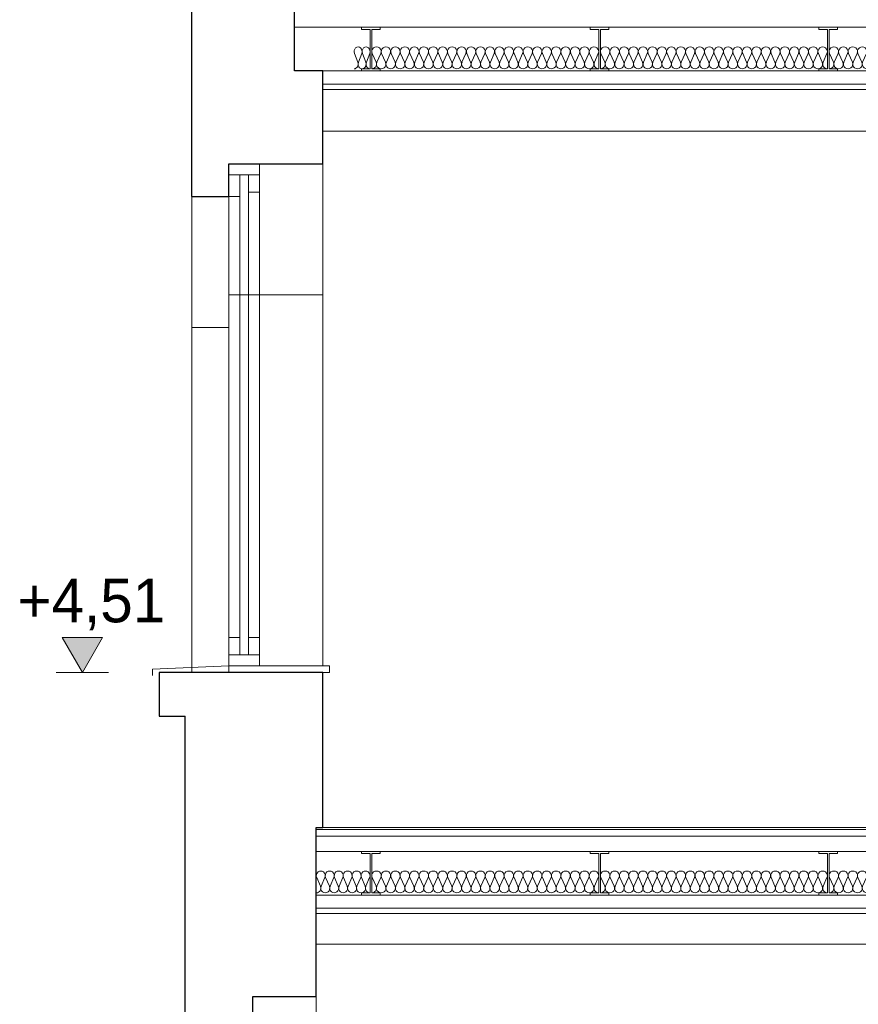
# Model space of a CAD drawing. Extents: x -394022 to -71759, y -12022 to 18278.
# Tile 30 of 91: x -227517 to -223677, y -467 to 4043. Entities that reach past the tile are written whole.
import ezdxf

# ---------------------------------------------------------------- set-up
doc = ezdxf.new("R2010")
doc.units = 0
doc.header["$MEASUREMENT"] = 0
doc.layers.add('Arch wymiary', color=7, linetype='Continuous')
doc.layers.add('INWENT STROPY', color=7, linetype='Continuous')
for name, color, linetype, lineweight in [('Arch wymiary_Nr_Pióra__21', 7, 'Continuous', 13), ('INWENT STROPY_Nr_Pióra__21', 7, 'Continuous', 13), ('INWENT. OKNA_Nr_Pióra__21', 7, 'Continuous', 13), ('INWENT.ŚCIANY_Nr_Pióra__1', 7, 'Continuous', 25), ('INWENT.ŚCIANY_Nr_Pióra__21', 7, 'Continuous', 13)]:
    doc.layers.add(name, color=color, linetype=linetype, lineweight=lineweight)
for name, color, linetype, lineweight, true_color in [('INWENT STROPY_Nr_Pióra__2', 7, 'Continuous', 13, 0x7f7f7f), ('INWENT STROPY_Nr_Pióra__25', 7, 'Continuous', 15, 0x40a5ff), ('Inwentaryzacja Konst._Nr_Pióra__25', 7, 'Continuous', 15, 0x40a5ff)]:
    doc.layers.add(name, color=color, linetype=linetype, lineweight=lineweight, true_color=true_color)
doc.styles.add('GENERATED_STYLE_1', font='txt')

# ---------------------------------------------------------------- blocks, each defined once
blk = doc.blocks.new('Izolacja cieplna 14_23', base_point=(-225905.2, 3818.2))
at = {"layer": 'INWENT STROPY_Nr_Pióra__2', "linetype": 'Continuous'}
for p, q in [((-225903.4, 3888.4), (-225885.4, 3848)), ((-225881.8, 3848), (-225863.8, 3888.4)), ((-225860.1, 3888.4), (-225842.1, 3848)), ((-225838.5, 3848), (-225820.5, 3888.4)), ((-225816.8, 3888.4), (-225798.8, 3848)), ((-225795.2, 3848), (-225777.2, 3888.4)), ((-225773.5, 3888.4), (-225755.5, 3848)), ((-225751.9, 3848), (-225733.9, 3888.4)), ((-225730.2, 3888.4), (-225712.2, 3848)), ((-225708.6, 3848), (-225690.6, 3888.4)), ((-225686.9, 3888.4), (-225668.9, 3848)), ((-225665.3, 3848), (-225647.3, 3888.4)), ((-225643.6, 3888.4), (-225625.6, 3848)), ((-225622, 3848), (-225604, 3888.4)), ((-225600.3, 3888.4), (-225582.3, 3848)), ((-225578.7, 3848), (-225560.7, 3888.4)), ((-225557, 3888.4), (-225539, 3848)), ((-225535.4, 3848), (-225517.4, 3888.4)), ((-225513.7, 3888.4), (-225495.7, 3848)), ((-225492.1, 3848), (-225474.1, 3888.4)), ((-225470.4, 3888.4), (-225452.4, 3848)), ((-225448.8, 3848), (-225430.8, 3888.4)), ((-225427.1, 3888.4), (-225409.1, 3848)), ((-225405.5, 3848), (-225387.5, 3888.4)), ((-225383.8, 3888.4), (-225365.8, 3848)), ((-225362.2, 3848), (-225344.2, 3888.4)), ((-225340.5, 3888.4), (-225322.5, 3848)), ((-225318.9, 3848), (-225300.9, 3888.4)), ((-225297.2, 3888.4), (-225279.2, 3848)), ((-225275.6, 3848), (-225257.6, 3888.4)), ((-225253.9, 3888.4), (-225235.9, 3848)), ((-225232.3, 3848), (-225214.3, 3888.4)), ((-225210.6, 3888.4), (-225192.6, 3848)), ((-225189, 3848), (-225171, 3888.4)), ((-225167.3, 3888.4), (-225149.3, 3848)), ((-225145.7, 3848), (-225127.7, 3888.4)), ((-225124, 3888.4), (-225106, 3848)), ((-225102.4, 3848), (-225084.4, 3888.4)), ((-225080.7, 3888.4), (-225062.7, 3848)), ((-225059.1, 3848), (-225041.1, 3888.4)), ((-225037.4, 3888.4), (-225019.4, 3848)), ((-225015.8, 3848), (-224997.8, 3888.4)), ((-224994.1, 3888.4), (-224976.1, 3848)), ((-224972.5, 3848), (-224954.5, 3888.4)), ((-224950.8, 3888.4), (-224932.8, 3848)), ((-224929.2, 3848), (-224911.2, 3888.4)), ((-224907.5, 3888.4), (-224889.5, 3848)), ((-224885.9, 3848), (-224867.9, 3888.4))]:
    blk.add_line(p, q, dxfattribs=at)
for centre, start_param, end_param in [((-225883.6, 3896.9), 5.870392, 9.837571), ((-225840.3, 3896.9), 5.870392, 9.837571), ((-225797, 3896.9), 5.870392, 9.837571), ((-225753.7, 3896.9), 5.870392, 9.837571), ((-225710.4, 3896.9), 5.870392, 9.837571), ((-225667.1, 3896.9), 5.870392, 9.837571), ((-225623.8, 3896.9), 5.870392, 9.837571), ((-225580.5, 3896.9), 5.870392, 9.837571), ((-225537.2, 3896.9), 5.870392, 9.837571), ((-225493.9, 3896.9), 5.870392, 9.837571), ((-225450.6, 3896.9), 5.870392, 9.837571), ((-225407.3, 3896.9), 5.870392, 9.837571), ((-225364, 3896.9), 5.870392, 9.837571), ((-225320.7, 3896.9), 5.870392, 9.837571), ((-225277.4, 3896.9), 5.870392, 9.837571), ((-225234.1, 3896.9), 5.870392, 9.837571), ((-225190.8, 3896.9), 5.870392, 9.837571), ((-225147.5, 3896.9), 5.870392, 9.837571), ((-225104.2, 3896.9), 5.870392, 9.837571), ((-225060.9, 3896.9), 5.870392, 9.837571), ((-225017.6, 3896.9), 5.870392, 9.837571), ((-224974.3, 3896.9), 5.870392, 9.837571), ((-224931, 3896.9), 5.870392, 9.837571), ((-224887.7, 3896.9), 5.870392, 9.837571), ((-225905.2, 3839.4), 4.712389, 6.695979), ((-225861.9, 3839.4), 2.7288, 6.695979), ((-225818.6, 3839.4), 2.7288, 6.695979), ((-225775.3, 3839.4), 2.7288, 6.695979), ((-225732, 3839.4), 2.7288, 6.695979), ((-225688.7, 3839.4), 2.7288, 6.695979), ((-225645.4, 3839.4), 2.7288, 6.695979), ((-225602.1, 3839.4), 2.7288, 6.695979), ((-225558.8, 3839.4), 2.7288, 6.695979), ((-225515.5, 3839.4), 2.7288, 6.695979), ((-225472.2, 3839.4), 2.7288, 6.695979), ((-225428.9, 3839.4), 2.7288, 6.695979), ((-225385.6, 3839.4), 2.7288, 6.695979), ((-225342.3, 3839.4), 2.7288, 6.695979), ((-225299, 3839.4), 2.7288, 6.695979), ((-225255.7, 3839.4), 2.7288, 6.695979), ((-225212.4, 3839.4), 2.7288, 6.695979), ((-225169.1, 3839.4), 2.7288, 6.695979), ((-225125.8, 3839.4), 2.7288, 6.695979), ((-225082.5, 3839.4), 2.7288, 6.695979), ((-225039.2, 3839.4), 2.7288, 6.695979), ((-224995.9, 3839.4), 2.7288, 6.695979), ((-224952.6, 3839.4), 2.7288, 6.695979), ((-224909.3, 3839.4), 2.7288, 6.695979), ((-224866, 3839.4), 2.7288, 4.712389)]:
    blk.add_ellipse(centre, major_axis=(21.6, 0), ratio=0.982347, start_param=start_param, end_param=end_param, dxfattribs=at)
blk = doc.blocks.new('Izolacja cieplna 14_42', base_point=(-225986.3, 3818.2))
at = {"layer": 'INWENT STROPY_Nr_Pióra__2', "linetype": 'Continuous'}
for p, q in [((-225984.8, 3888.4), (-225969.6, 3848)), ((-225966.5, 3848), (-225951.3, 3888.4)), ((-225948.2, 3888.4), (-225933, 3848)), ((-225930, 3848), (-225914.8, 3888.4))]:
    blk.add_line(p, q, dxfattribs=at)
for centre, start_param, end_param in [((-225968, 3896.9), 4.299595, 8.266775), ((-225931.5, 3896.9), 4.299595, 8.266775), ((-225986.3, 3839.4), 3.141593, 5.125182), ((-225949.8, 3839.4), 1.158004, 5.125183), ((-225913.2, 3839.4), 1.158004, 3.141593)]:
    blk.add_ellipse(centre, major_axis=(0, 21.3), ratio=0.8586, start_param=start_param, end_param=end_param, dxfattribs=at)
blk = doc.blocks.new('Izolacja cieplna 14_99', base_point=(-224858, 3818.2))
at = {"layer": 'INWENT STROPY_Nr_Pióra__2', "linetype": 'Continuous'}
for p, q in [((-224856.2, 3888.4), (-224838.2, 3848)), ((-224834.6, 3848), (-224816.6, 3888.4)), ((-224812.9, 3888.4), (-224794.9, 3848)), ((-224791.3, 3848), (-224773.3, 3888.4)), ((-224769.6, 3888.4), (-224751.6, 3848)), ((-224748, 3848), (-224730, 3888.4)), ((-224726.3, 3888.4), (-224708.3, 3848)), ((-224704.7, 3848), (-224686.7, 3888.4)), ((-224683, 3888.4), (-224665, 3848)), ((-224661.4, 3848), (-224643.4, 3888.4)), ((-224639.7, 3888.4), (-224621.7, 3848)), ((-224618.1, 3848), (-224600.1, 3888.4)), ((-224596.4, 3888.4), (-224578.4, 3848)), ((-224574.8, 3848), (-224556.8, 3888.4)), ((-224553.1, 3888.4), (-224535.1, 3848)), ((-224531.5, 3848), (-224513.5, 3888.4)), ((-224509.8, 3888.4), (-224491.8, 3848)), ((-224488.2, 3848), (-224470.2, 3888.4)), ((-224466.5, 3888.4), (-224448.5, 3848)), ((-224444.9, 3848), (-224426.9, 3888.4)), ((-224423.2, 3888.4), (-224405.2, 3848)), ((-224401.6, 3848), (-224383.6, 3888.4)), ((-224379.9, 3888.4), (-224361.9, 3848)), ((-224358.3, 3848), (-224340.3, 3888.4)), ((-224336.6, 3888.4), (-224318.6, 3848)), ((-224315, 3848), (-224297, 3888.4)), ((-224293.3, 3888.4), (-224275.3, 3848)), ((-224271.7, 3848), (-224253.7, 3888.4)), ((-224250, 3888.4), (-224232, 3848)), ((-224228.4, 3848), (-224210.4, 3888.4)), ((-224206.7, 3888.4), (-224188.7, 3848)), ((-224185.1, 3848), (-224167.1, 3888.4)), ((-224163.4, 3888.4), (-224145.4, 3848)), ((-224141.8, 3848), (-224123.8, 3888.4)), ((-224120.1, 3888.4), (-224102.1, 3848)), ((-224098.5, 3848), (-224080.5, 3888.4)), ((-224076.8, 3888.4), (-224058.8, 3848)), ((-224055.2, 3848), (-224037.2, 3888.4)), ((-224033.5, 3888.4), (-224015.5, 3848)), ((-224011.9, 3848), (-223993.9, 3888.4)), ((-223990.2, 3888.4), (-223972.2, 3848)), ((-223968.6, 3848), (-223950.6, 3888.4)), ((-223946.9, 3888.4), (-223928.9, 3848)), ((-223925.3, 3848), (-223907.3, 3888.4)), ((-223903.6, 3888.4), (-223885.6, 3848)), ((-223882, 3848), (-223864, 3888.4)), ((-223860.3, 3888.4), (-223842.3, 3848)), ((-223838.7, 3848), (-223820.7, 3888.4))]:
    blk.add_line(p, q, dxfattribs=at)
for centre, start_param, end_param in [((-224836.4, 3896.9), 5.870392, 9.837571), ((-224793.1, 3896.9), 5.870392, 9.837571), ((-224749.8, 3896.9), 5.870392, 9.837571), ((-224706.5, 3896.9), 5.870392, 9.837571), ((-224663.2, 3896.9), 5.870392, 9.837571), ((-224619.9, 3896.9), 5.870392, 9.837571), ((-224576.6, 3896.9), 5.870392, 9.837571), ((-224533.3, 3896.9), 5.870392, 9.837571), ((-224490, 3896.9), 5.870392, 9.837571), ((-224446.7, 3896.9), 5.870392, 9.837571), ((-224403.4, 3896.9), 5.870392, 9.837571), ((-224360.1, 3896.9), 5.870392, 9.837571), ((-224316.8, 3896.9), 5.870392, 9.837571), ((-224273.5, 3896.9), 5.870392, 9.837571), ((-224230.2, 3896.9), 5.870392, 9.837571), ((-224186.9, 3896.9), 5.870392, 9.837571), ((-224143.6, 3896.9), 5.870392, 9.837571), ((-224100.3, 3896.9), 5.870392, 9.837571), ((-224057, 3896.9), 5.870392, 9.837571), ((-224013.7, 3896.9), 5.870392, 9.837571), ((-223970.4, 3896.9), 5.870392, 9.837571), ((-223927.1, 3896.9), 5.870392, 9.837571), ((-223883.8, 3896.9), 5.870392, 9.837571), ((-223840.5, 3896.9), 5.870392, 9.837571), ((-224858, 3839.4), 4.712389, 6.695979), ((-224814.7, 3839.4), 2.7288, 6.695979), ((-224771.4, 3839.4), 2.7288, 6.695979), ((-224728.1, 3839.4), 2.7288, 6.695979), ((-224684.8, 3839.4), 2.7288, 6.695979), ((-224641.5, 3839.4), 2.7288, 6.695979), ((-224598.2, 3839.4), 2.7288, 6.695979), ((-224554.9, 3839.4), 2.7288, 6.695979), ((-224511.6, 3839.4), 2.7288, 6.695979), ((-224468.3, 3839.4), 2.7288, 6.695979), ((-224425, 3839.4), 2.7288, 6.695979), ((-224381.7, 3839.4), 2.7288, 6.695979), ((-224338.4, 3839.4), 2.7288, 6.695979), ((-224295.1, 3839.4), 2.7288, 6.695979), ((-224251.8, 3839.4), 2.7288, 6.695979), ((-224208.5, 3839.4), 2.7288, 6.695979), ((-224165.2, 3839.4), 2.7288, 6.695979), ((-224121.9, 3839.4), 2.7288, 6.695979), ((-224078.6, 3839.4), 2.7288, 6.695979), ((-224035.3, 3839.4), 2.7288, 6.695979), ((-223992, 3839.4), 2.7288, 6.695979), ((-223948.7, 3839.4), 2.7288, 6.695979), ((-223905.4, 3839.4), 2.7288, 6.695979), ((-223862.1, 3839.4), 2.7288, 6.695979), ((-223818.8, 3839.4), 2.7288, 4.712389)]:
    blk.add_ellipse(centre, major_axis=(21.6, 0), ratio=0.982347, start_param=start_param, end_param=end_param, dxfattribs=at)
blk = doc.blocks.new('Izolacja cieplna 14_100', base_point=(-223810.8, 3818.2))
at = {"layer": 'INWENT STROPY_Nr_Pióra__2', "linetype": 'Continuous'}
for p, q in [((-223809, 3888.4), (-223791, 3848)), ((-223787.4, 3848), (-223769.4, 3888.4)), ((-223765.7, 3888.4), (-223747.7, 3848)), ((-223744.1, 3848), (-223726.1, 3888.4)), ((-223722.4, 3888.4), (-223704.4, 3848)), ((-223700.8, 3848), (-223682.8, 3888.4)), ((-223679.1, 3888.4), (-223661.1, 3848)), ((-223657.5, 3848), (-223639.5, 3888.4)), ((-223635.8, 3888.4), (-223617.8, 3848)), ((-223614.2, 3848), (-223596.2, 3888.4)), ((-223592.5, 3888.4), (-223574.5, 3848)), ((-223570.9, 3848), (-223552.9, 3888.4)), ((-223549.2, 3888.4), (-223531.2, 3848)), ((-223527.6, 3848), (-223509.6, 3888.4)), ((-223505.9, 3888.4), (-223487.9, 3848)), ((-223484.3, 3848), (-223466.3, 3888.4)), ((-223462.6, 3888.4), (-223444.6, 3848)), ((-223441, 3848), (-223423, 3888.4)), ((-223419.3, 3888.4), (-223401.3, 3848)), ((-223397.7, 3848), (-223379.7, 3888.4)), ((-223376, 3888.4), (-223358, 3848)), ((-223354.4, 3848), (-223336.4, 3888.4)), ((-223332.7, 3888.4), (-223314.7, 3848)), ((-223311.1, 3848), (-223293.1, 3888.4)), ((-223289.4, 3888.4), (-223271.4, 3848)), ((-223267.8, 3848), (-223249.8, 3888.4)), ((-223246.1, 3888.4), (-223228.1, 3848)), ((-223224.5, 3848), (-223206.5, 3888.4)), ((-223202.8, 3888.4), (-223184.8, 3848)), ((-223181.2, 3848), (-223163.2, 3888.4)), ((-223159.5, 3888.4), (-223141.5, 3848)), ((-223137.9, 3848), (-223119.9, 3888.4)), ((-223116.2, 3888.4), (-223098.2, 3848)), ((-223094.6, 3848), (-223076.6, 3888.4)), ((-223072.9, 3888.4), (-223054.9, 3848)), ((-223051.3, 3848), (-223033.3, 3888.4)), ((-223029.6, 3888.4), (-223011.6, 3848)), ((-223008, 3848), (-222990, 3888.4)), ((-222986.3, 3888.4), (-222968.3, 3848)), ((-222964.7, 3848), (-222946.7, 3888.4)), ((-222943, 3888.4), (-222925, 3848)), ((-222921.4, 3848), (-222903.4, 3888.4)), ((-222899.7, 3888.4), (-222881.7, 3848)), ((-222878.1, 3848), (-222860.1, 3888.4)), ((-222856.4, 3888.4), (-222838.4, 3848)), ((-222834.8, 3848), (-222816.8, 3888.4)), ((-222813.1, 3888.4), (-222795.1, 3848)), ((-222791.5, 3848), (-222773.5, 3888.4))]:
    blk.add_line(p, q, dxfattribs=at)
for centre, start_param, end_param in [((-223789.2, 3896.9), 5.870392, 9.837571), ((-223745.9, 3896.9), 5.870392, 9.837571), ((-223702.6, 3896.9), 5.870392, 9.837571), ((-223659.3, 3896.9), 5.870392, 9.837571), ((-223616, 3896.9), 5.870392, 9.837571), ((-223572.7, 3896.9), 5.870392, 9.837571), ((-223529.4, 3896.9), 5.870392, 9.837571), ((-223486.1, 3896.9), 5.870392, 9.837571), ((-223442.8, 3896.9), 5.870392, 9.837571), ((-223399.5, 3896.9), 5.870392, 9.837571), ((-223356.2, 3896.9), 5.870392, 9.837571), ((-223312.9, 3896.9), 5.870392, 9.837571), ((-223269.6, 3896.9), 5.870392, 9.837571), ((-223226.3, 3896.9), 5.870392, 9.837571), ((-223183, 3896.9), 5.870392, 9.837571), ((-223139.7, 3896.9), 5.870392, 9.837571), ((-223096.4, 3896.9), 5.870392, 9.837571), ((-223053.1, 3896.9), 5.870392, 9.837571), ((-223009.8, 3896.9), 5.870392, 9.837571), ((-222966.5, 3896.9), 5.870392, 9.837571), ((-222923.2, 3896.9), 5.870392, 9.837571), ((-222879.9, 3896.9), 5.870392, 9.837571), ((-222836.6, 3896.9), 5.870392, 9.837571), ((-222793.3, 3896.9), 5.870392, 9.837571), ((-223810.8, 3839.4), 4.712389, 6.695979), ((-223767.5, 3839.4), 2.7288, 6.695979), ((-223724.2, 3839.4), 2.7288, 6.695979), ((-223680.9, 3839.4), 2.7288, 6.695979), ((-223637.6, 3839.4), 2.7288, 6.695979), ((-223594.3, 3839.4), 2.7288, 6.695979), ((-223551, 3839.4), 2.7288, 6.695979), ((-223507.7, 3839.4), 2.7288, 6.695979), ((-223464.4, 3839.4), 2.7288, 6.695979), ((-223421.1, 3839.4), 2.7288, 6.695979), ((-223377.8, 3839.4), 2.7288, 6.695979), ((-223334.5, 3839.4), 2.7288, 6.695979), ((-223291.2, 3839.4), 2.7288, 6.695979), ((-223247.9, 3839.4), 2.7288, 6.695979), ((-223204.6, 3839.4), 2.7288, 6.695979), ((-223161.3, 3839.4), 2.7288, 6.695979), ((-223118, 3839.4), 2.7288, 6.695979), ((-223074.7, 3839.4), 2.7288, 6.695979), ((-223031.4, 3839.4), 2.7288, 6.695979), ((-222988.1, 3839.4), 2.7288, 6.695979), ((-222944.8, 3839.4), 2.7288, 6.695979), ((-222901.5, 3839.4), 2.7288, 6.695979), ((-222858.2, 3839.4), 2.7288, 6.695979), ((-222814.9, 3839.4), 2.7288, 6.695979), ((-222771.6, 3839.4), 2.7288, 4.712389)]:
    blk.add_ellipse(centre, major_axis=(21.6, 0), ratio=0.982347, start_param=start_param, end_param=end_param, dxfattribs=at)
blk = doc.blocks.new('Izolacja cieplna 14_102', base_point=(-226159.2, 43.2))
at = {"layer": 'INWENT STROPY_Nr_Pióra__2', "linetype": 'Continuous'}
for p, q in [((-226157.5, 113.4), (-226140.5, 73)), ((-226137, 73), (-226120, 113.4)), ((-226116.5, 113.4), (-226099.5, 73)), ((-226096, 73), (-226079, 113.4)), ((-226075.5, 113.4), (-226058.5, 73)), ((-226055, 73), (-226038, 113.4)), ((-226034.5, 113.4), (-226017.5, 73)), ((-226014, 73), (-225997, 113.4)), ((-225993.5, 113.4), (-225976.5, 73)), ((-225973, 73), (-225956, 113.4)), ((-225952.5, 113.4), (-225935.5, 73)), ((-225932, 73), (-225915, 113.4))]:
    blk.add_line(p, q, dxfattribs=at)
for centre, start_param, end_param in [((-226138.7, 121.9), 4.299595, 8.266775), ((-226097.7, 121.9), 4.299595, 8.266775), ((-226056.7, 121.9), 4.299595, 8.266775), ((-226015.7, 121.9), 4.299595, 8.266775), ((-225974.7, 121.9), 4.299595, 8.266775), ((-225933.7, 121.9), 4.299595, 8.266775), ((-226159.2, 64.4), 3.141593, 5.125182), ((-226118.2, 64.4), 1.158004, 5.125183), ((-226077.2, 64.4), 1.158004, 5.125183), ((-226036.2, 64.4), 1.158004, 5.125183), ((-225995.2, 64.4), 1.158004, 5.125183), ((-225954.2, 64.4), 1.158004, 5.125183), ((-225913.2, 64.4), 1.158004, 3.141593)]:
    blk.add_ellipse(centre, major_axis=(0, 21.3), ratio=0.963898, start_param=start_param, end_param=end_param, dxfattribs=at)
blk = doc.blocks.new('Izolacja cieplna 14_108', base_point=(-223810.8, 43.2))
at = {"layer": 'INWENT STROPY_Nr_Pióra__2', "linetype": 'Continuous'}
for p, q in [((-223809, 113.4), (-223791, 73)), ((-223787.4, 73), (-223769.4, 113.4)), ((-223765.7, 113.4), (-223747.7, 73)), ((-223744.1, 73), (-223726.1, 113.4)), ((-223722.4, 113.4), (-223704.4, 73)), ((-223700.8, 73), (-223682.8, 113.4)), ((-223679.1, 113.4), (-223661.1, 73)), ((-223657.5, 73), (-223639.5, 113.4)), ((-223635.8, 113.4), (-223617.8, 73)), ((-223614.2, 73), (-223596.2, 113.4)), ((-223592.5, 113.4), (-223574.5, 73)), ((-223570.9, 73), (-223552.9, 113.4)), ((-223549.2, 113.4), (-223531.2, 73)), ((-223527.6, 73), (-223509.6, 113.4)), ((-223505.9, 113.4), (-223487.9, 73)), ((-223484.3, 73), (-223466.3, 113.4)), ((-223462.6, 113.4), (-223444.6, 73)), ((-223441, 73), (-223423, 113.4)), ((-223419.3, 113.4), (-223401.3, 73)), ((-223397.7, 73), (-223379.7, 113.4)), ((-223376, 113.4), (-223358, 73)), ((-223354.4, 73), (-223336.4, 113.4)), ((-223332.7, 113.4), (-223314.7, 73)), ((-223311.1, 73), (-223293.1, 113.4)), ((-223289.4, 113.4), (-223271.4, 73)), ((-223267.8, 73), (-223249.8, 113.4)), ((-223246.1, 113.4), (-223228.1, 73)), ((-223224.5, 73), (-223206.5, 113.4)), ((-223202.8, 113.4), (-223184.8, 73)), ((-223181.2, 73), (-223163.2, 113.4)), ((-223159.5, 113.4), (-223141.5, 73)), ((-223137.9, 73), (-223119.9, 113.4)), ((-223116.2, 113.4), (-223098.2, 73)), ((-223094.6, 73), (-223076.6, 113.4)), ((-223072.9, 113.4), (-223054.9, 73)), ((-223051.3, 73), (-223033.3, 113.4)), ((-223029.6, 113.4), (-223011.6, 73)), ((-223008, 73), (-222990, 113.4)), ((-222986.3, 113.4), (-222968.3, 73)), ((-222964.7, 73), (-222946.7, 113.4)), ((-222943, 113.4), (-222925, 73)), ((-222921.4, 73), (-222903.4, 113.4)), ((-222899.7, 113.4), (-222881.7, 73)), ((-222878.1, 73), (-222860.1, 113.4)), ((-222856.4, 113.4), (-222838.4, 73)), ((-222834.8, 73), (-222816.8, 113.4)), ((-222813.1, 113.4), (-222795.1, 73)), ((-222791.5, 73), (-222773.5, 113.4))]:
    blk.add_line(p, q, dxfattribs=at)
for centre, start_param, end_param in [((-223789.2, 121.9), 5.870392, 9.837571), ((-223745.9, 121.9), 5.870392, 9.837571), ((-223702.6, 121.9), 5.870392, 9.837571), ((-223659.3, 121.9), 5.870392, 9.837571), ((-223616, 121.9), 5.870392, 9.837571), ((-223572.7, 121.9), 5.870392, 9.837571), ((-223529.4, 121.9), 5.870392, 9.837571), ((-223486.1, 121.9), 5.870392, 9.837571), ((-223442.8, 121.9), 5.870392, 9.837571), ((-223399.5, 121.9), 5.870392, 9.837571), ((-223356.2, 121.9), 5.870392, 9.837571), ((-223312.9, 121.9), 5.870392, 9.837571), ((-223269.6, 121.9), 5.870392, 9.837571), ((-223226.3, 121.9), 5.870392, 9.837571), ((-223183, 121.9), 5.870392, 9.837571), ((-223139.7, 121.9), 5.870392, 9.837571), ((-223096.4, 121.9), 5.870392, 9.837571), ((-223053.1, 121.9), 5.870392, 9.837571), ((-223009.8, 121.9), 5.870392, 9.837571), ((-222966.5, 121.9), 5.870392, 9.837571), ((-222923.2, 121.9), 5.870392, 9.837571), ((-222879.9, 121.9), 5.870392, 9.837571), ((-222836.6, 121.9), 5.870392, 9.837571), ((-222793.3, 121.9), 5.870392, 9.837571), ((-223810.8, 64.4), 4.712389, 6.695979), ((-223767.5, 64.4), 2.7288, 6.695979), ((-223724.2, 64.4), 2.7288, 6.695979), ((-223680.9, 64.4), 2.7288, 6.695979), ((-223637.6, 64.4), 2.7288, 6.695979), ((-223594.3, 64.4), 2.7288, 6.695979), ((-223551, 64.4), 2.7288, 6.695979), ((-223507.7, 64.4), 2.7288, 6.695979), ((-223464.4, 64.4), 2.7288, 6.695979), ((-223421.1, 64.4), 2.7288, 6.695979), ((-223377.8, 64.4), 2.7288, 6.695979), ((-223334.5, 64.4), 2.7288, 6.695979), ((-223291.2, 64.4), 2.7288, 6.695979), ((-223247.9, 64.4), 2.7288, 6.695979), ((-223204.6, 64.4), 2.7288, 6.695979), ((-223161.3, 64.4), 2.7288, 6.695979), ((-223118, 64.4), 2.7288, 6.695979), ((-223074.7, 64.4), 2.7288, 6.695979), ((-223031.4, 64.4), 2.7288, 6.695979), ((-222988.1, 64.4), 2.7288, 6.695979), ((-222944.8, 64.4), 2.7288, 6.695979), ((-222901.5, 64.4), 2.7288, 6.695979), ((-222858.2, 64.4), 2.7288, 6.695979), ((-222814.9, 64.4), 2.7288, 6.695979), ((-222771.6, 64.4), 2.7288, 4.712389)]:
    blk.add_ellipse(centre, major_axis=(21.6, 0), ratio=0.982347, start_param=start_param, end_param=end_param, dxfattribs=at)
blk = doc.blocks.new('Izolacja cieplna 14_109', base_point=(-224858, 43.2))
at = {"layer": 'INWENT STROPY_Nr_Pióra__2', "linetype": 'Continuous'}
for p, q in [((-224856.2, 113.4), (-224838.2, 73)), ((-224834.6, 73), (-224816.6, 113.4)), ((-224812.9, 113.4), (-224794.9, 73)), ((-224791.3, 73), (-224773.3, 113.4)), ((-224769.6, 113.4), (-224751.6, 73)), ((-224748, 73), (-224730, 113.4)), ((-224726.3, 113.4), (-224708.3, 73)), ((-224704.7, 73), (-224686.7, 113.4)), ((-224683, 113.4), (-224665, 73)), ((-224661.4, 73), (-224643.4, 113.4)), ((-224639.7, 113.4), (-224621.7, 73)), ((-224618.1, 73), (-224600.1, 113.4)), ((-224596.4, 113.4), (-224578.4, 73)), ((-224574.8, 73), (-224556.8, 113.4)), ((-224553.1, 113.4), (-224535.1, 73)), ((-224531.5, 73), (-224513.5, 113.4)), ((-224509.8, 113.4), (-224491.8, 73)), ((-224488.2, 73), (-224470.2, 113.4)), ((-224466.5, 113.4), (-224448.5, 73)), ((-224444.9, 73), (-224426.9, 113.4)), ((-224423.2, 113.4), (-224405.2, 73)), ((-224401.6, 73), (-224383.6, 113.4)), ((-224379.9, 113.4), (-224361.9, 73)), ((-224358.3, 73), (-224340.3, 113.4)), ((-224336.6, 113.4), (-224318.6, 73)), ((-224315, 73), (-224297, 113.4)), ((-224293.3, 113.4), (-224275.3, 73)), ((-224271.7, 73), (-224253.7, 113.4)), ((-224250, 113.4), (-224232, 73)), ((-224228.4, 73), (-224210.4, 113.4)), ((-224206.7, 113.4), (-224188.7, 73)), ((-224185.1, 73), (-224167.1, 113.4)), ((-224163.4, 113.4), (-224145.4, 73)), ((-224141.8, 73), (-224123.8, 113.4)), ((-224120.1, 113.4), (-224102.1, 73)), ((-224098.5, 73), (-224080.5, 113.4)), ((-224076.8, 113.4), (-224058.8, 73)), ((-224055.2, 73), (-224037.2, 113.4)), ((-224033.5, 113.4), (-224015.5, 73)), ((-224011.9, 73), (-223993.9, 113.4)), ((-223990.2, 113.4), (-223972.2, 73)), ((-223968.6, 73), (-223950.6, 113.4)), ((-223946.9, 113.4), (-223928.9, 73)), ((-223925.3, 73), (-223907.3, 113.4)), ((-223903.6, 113.4), (-223885.6, 73)), ((-223882, 73), (-223864, 113.4)), ((-223860.3, 113.4), (-223842.3, 73)), ((-223838.7, 73), (-223820.7, 113.4))]:
    blk.add_line(p, q, dxfattribs=at)
for centre, start_param, end_param in [((-224836.4, 121.9), 5.870392, 9.837571), ((-224793.1, 121.9), 5.870392, 9.837571), ((-224749.8, 121.9), 5.870392, 9.837571), ((-224706.5, 121.9), 5.870392, 9.837571), ((-224663.2, 121.9), 5.870392, 9.837571), ((-224619.9, 121.9), 5.870392, 9.837571), ((-224576.6, 121.9), 5.870392, 9.837571), ((-224533.3, 121.9), 5.870392, 9.837571), ((-224490, 121.9), 5.870392, 9.837571), ((-224446.7, 121.9), 5.870392, 9.837571), ((-224403.4, 121.9), 5.870392, 9.837571), ((-224360.1, 121.9), 5.870392, 9.837571), ((-224316.8, 121.9), 5.870392, 9.837571), ((-224273.5, 121.9), 5.870392, 9.837571), ((-224230.2, 121.9), 5.870392, 9.837571), ((-224186.9, 121.9), 5.870392, 9.837571), ((-224143.6, 121.9), 5.870392, 9.837571), ((-224100.3, 121.9), 5.870392, 9.837571), ((-224057, 121.9), 5.870392, 9.837571), ((-224013.7, 121.9), 5.870392, 9.837571), ((-223970.4, 121.9), 5.870392, 9.837571), ((-223927.1, 121.9), 5.870392, 9.837571), ((-223883.8, 121.9), 5.870392, 9.837571), ((-223840.5, 121.9), 5.870392, 9.837571), ((-224858, 64.4), 4.712389, 6.695979), ((-224814.7, 64.4), 2.7288, 6.695979), ((-224771.4, 64.4), 2.7288, 6.695979), ((-224728.1, 64.4), 2.7288, 6.695979), ((-224684.8, 64.4), 2.7288, 6.695979), ((-224641.5, 64.4), 2.7288, 6.695979), ((-224598.2, 64.4), 2.7288, 6.695979), ((-224554.9, 64.4), 2.7288, 6.695979), ((-224511.6, 64.4), 2.7288, 6.695979), ((-224468.3, 64.4), 2.7288, 6.695979), ((-224425, 64.4), 2.7288, 6.695979), ((-224381.7, 64.4), 2.7288, 6.695979), ((-224338.4, 64.4), 2.7288, 6.695979), ((-224295.1, 64.4), 2.7288, 6.695979), ((-224251.8, 64.4), 2.7288, 6.695979), ((-224208.5, 64.4), 2.7288, 6.695979), ((-224165.2, 64.4), 2.7288, 6.695979), ((-224121.9, 64.4), 2.7288, 6.695979), ((-224078.6, 64.4), 2.7288, 6.695979), ((-224035.3, 64.4), 2.7288, 6.695979), ((-223992, 64.4), 2.7288, 6.695979), ((-223948.7, 64.4), 2.7288, 6.695979), ((-223905.4, 64.4), 2.7288, 6.695979), ((-223862.1, 64.4), 2.7288, 6.695979), ((-223818.8, 64.4), 2.7288, 4.712389)]:
    blk.add_ellipse(centre, major_axis=(21.6, 0), ratio=0.982347, start_param=start_param, end_param=end_param, dxfattribs=at)
blk = doc.blocks.new('Izolacja cieplna 14_110', base_point=(-225905.2, 43.2))
at = {"layer": 'INWENT STROPY_Nr_Pióra__2', "linetype": 'Continuous'}
for p, q in [((-225903.4, 113.4), (-225885.4, 73)), ((-225881.8, 73), (-225863.8, 113.4)), ((-225860.1, 113.4), (-225842.1, 73)), ((-225838.5, 73), (-225820.5, 113.4)), ((-225816.8, 113.4), (-225798.8, 73)), ((-225795.2, 73), (-225777.2, 113.4)), ((-225773.5, 113.4), (-225755.5, 73)), ((-225751.9, 73), (-225733.9, 113.4)), ((-225730.2, 113.4), (-225712.2, 73)), ((-225708.6, 73), (-225690.6, 113.4)), ((-225686.9, 113.4), (-225668.9, 73)), ((-225665.3, 73), (-225647.3, 113.4)), ((-225643.6, 113.4), (-225625.6, 73)), ((-225622, 73), (-225604, 113.4)), ((-225600.3, 113.4), (-225582.3, 73)), ((-225578.7, 73), (-225560.7, 113.4)), ((-225557, 113.4), (-225539, 73)), ((-225535.4, 73), (-225517.4, 113.4)), ((-225513.7, 113.4), (-225495.7, 73)), ((-225492.1, 73), (-225474.1, 113.4)), ((-225470.4, 113.4), (-225452.4, 73)), ((-225448.8, 73), (-225430.8, 113.4)), ((-225427.1, 113.4), (-225409.1, 73)), ((-225405.5, 73), (-225387.5, 113.4)), ((-225383.8, 113.4), (-225365.8, 73)), ((-225362.2, 73), (-225344.2, 113.4)), ((-225340.5, 113.4), (-225322.5, 73)), ((-225318.9, 73), (-225300.9, 113.4)), ((-225297.2, 113.4), (-225279.2, 73)), ((-225275.6, 73), (-225257.6, 113.4)), ((-225253.9, 113.4), (-225235.9, 73)), ((-225232.3, 73), (-225214.3, 113.4)), ((-225210.6, 113.4), (-225192.6, 73)), ((-225189, 73), (-225171, 113.4)), ((-225167.3, 113.4), (-225149.3, 73)), ((-225145.7, 73), (-225127.7, 113.4)), ((-225124, 113.4), (-225106, 73)), ((-225102.4, 73), (-225084.4, 113.4)), ((-225080.7, 113.4), (-225062.7, 73)), ((-225059.1, 73), (-225041.1, 113.4)), ((-225037.4, 113.4), (-225019.4, 73)), ((-225015.8, 73), (-224997.8, 113.4)), ((-224994.1, 113.4), (-224976.1, 73)), ((-224972.5, 73), (-224954.5, 113.4)), ((-224950.8, 113.4), (-224932.8, 73)), ((-224929.2, 73), (-224911.2, 113.4)), ((-224907.5, 113.4), (-224889.5, 73)), ((-224885.9, 73), (-224867.9, 113.4))]:
    blk.add_line(p, q, dxfattribs=at)
for centre, start_param, end_param in [((-225883.6, 121.9), 5.870392, 9.837571), ((-225840.3, 121.9), 5.870392, 9.837571), ((-225797, 121.9), 5.870392, 9.837571), ((-225753.7, 121.9), 5.870392, 9.837571), ((-225710.4, 121.9), 5.870392, 9.837571), ((-225667.1, 121.9), 5.870392, 9.837571), ((-225623.8, 121.9), 5.870392, 9.837571), ((-225580.5, 121.9), 5.870392, 9.837571), ((-225537.2, 121.9), 5.870392, 9.837571), ((-225493.9, 121.9), 5.870392, 9.837571), ((-225450.6, 121.9), 5.870392, 9.837571), ((-225407.3, 121.9), 5.870392, 9.837571), ((-225364, 121.9), 5.870392, 9.837571), ((-225320.7, 121.9), 5.870392, 9.837571), ((-225277.4, 121.9), 5.870392, 9.837571), ((-225234.1, 121.9), 5.870392, 9.837571), ((-225190.8, 121.9), 5.870392, 9.837571), ((-225147.5, 121.9), 5.870392, 9.837571), ((-225104.2, 121.9), 5.870392, 9.837571), ((-225060.9, 121.9), 5.870392, 9.837571), ((-225017.6, 121.9), 5.870392, 9.837571), ((-224974.3, 121.9), 5.870392, 9.837571), ((-224931, 121.9), 5.870392, 9.837571), ((-224887.7, 121.9), 5.870392, 9.837571), ((-225905.2, 64.4), 4.712389, 6.695979), ((-225861.9, 64.4), 2.7288, 6.695979), ((-225818.6, 64.4), 2.7288, 6.695979), ((-225775.3, 64.4), 2.7288, 6.695979), ((-225732, 64.4), 2.7288, 6.695979), ((-225688.7, 64.4), 2.7288, 6.695979), ((-225645.4, 64.4), 2.7288, 6.695979), ((-225602.1, 64.4), 2.7288, 6.695979), ((-225558.8, 64.4), 2.7288, 6.695979), ((-225515.5, 64.4), 2.7288, 6.695979), ((-225472.2, 64.4), 2.7288, 6.695979), ((-225428.9, 64.4), 2.7288, 6.695979), ((-225385.6, 64.4), 2.7288, 6.695979), ((-225342.3, 64.4), 2.7288, 6.695979), ((-225299, 64.4), 2.7288, 6.695979), ((-225255.7, 64.4), 2.7288, 6.695979), ((-225212.4, 64.4), 2.7288, 6.695979), ((-225169.1, 64.4), 2.7288, 6.695979), ((-225125.8, 64.4), 2.7288, 6.695979), ((-225082.5, 64.4), 2.7288, 6.695979), ((-225039.2, 64.4), 2.7288, 6.695979), ((-224995.9, 64.4), 2.7288, 6.695979), ((-224952.6, 64.4), 2.7288, 6.695979), ((-224909.3, 64.4), 2.7288, 6.695979), ((-224866, 64.4), 2.7288, 4.712389)]:
    blk.add_ellipse(centre, major_axis=(21.6, 0), ratio=0.982347, start_param=start_param, end_param=end_param, dxfattribs=at)
blk = doc.blocks.new('Wymiary_37', base_point=(-227230.4, 1053.2))
at = {"layer": 'Arch wymiary_Nr_Pióra__21', "linetype": 'Continuous'}
blk.add_hatch(color=256, dxfattribs=at).paths.add_polyline_path([(-227230.4, 1053.2), (-227323.2, 1213.2), (-227137.6, 1213.2)], flags=0)
for p, q in [((-227230.4, 1053.2), (-227323.2, 1213.2)), ((-227323.2, 1213.2), (-227137.6, 1213.2)), ((-227137.6, 1213.2), (-227230.4, 1053.2)), ((-227230.4, 1053.2), (-227350.4, 1053.2)), ((-227230.4, 1053.2), (-227110.4, 1053.2))]:
    blk.add_line(p, q, dxfattribs=at)
at = {"layer": 'Arch wymiary_Nr_Pióra__21', "insert": (-227527.8, 1245.2), "char_height": 200, "attachment_point": 7, "style": 'GENERATED_STYLE_1'}
blk.add_mtext('{+4,51}', dxfattribs=at)

msp = doc.modelspace()

# ---------------------------------------------------------------- linework, layer by layer
at = {"layer": 'INWENT STROPY_Nr_Pióra__2', "linetype": 'Continuous'}
for p, q in [((-226129.2, 3533.2), (-220019.2, 3533.2)), ((-226159.2, -191.8), (-220029.2, -191.8))]:
    msp.add_line(p, q, dxfattribs=at)
at = {"layer": 'INWENT STROPY_Nr_Pióra__21', "linetype": 'Continuous'}
for p, q in [((-220019.2, 3748.2), (-226129.2, 3748.2)), ((-220019.2, 3723.2), (-226129.2, 3723.2)), ((-220019.2, 343.2), (-226159.2, 343.2)), ((-220019.2, 333.2), (-226159.2, 333.2)), ((-220019.2, 303.2), (-226159.2, 303.2)), ((-220029.2, -26.8), (-226159.2, -26.8)), ((-220029.2, -51.8), (-226159.2, -51.8))]:
    msp.add_line(p, q, dxfattribs=at)
at = {"layer": 'INWENT STROPY_Nr_Pióra__25', "linetype": 'Continuous'}
for p, q in [((-225951.7, 3998.2), (-225951.7, 4008.2)), ((-225866.7, 4008.2), (-225951.7, 4008.2)), ((-225913.2, 3998.2), (-225951.7, 3998.2)), ((-225913.2, 3818.2), (-225913.2, 3998.2)), ((-225905.2, 3818.2), (-225905.2, 3998.2)), ((-225866.7, 3998.2), (-225905.2, 3998.2)), ((-225866.7, 3998.2), (-225866.7, 4008.2)), ((-224904.5, 3998.2), (-224904.5, 4008.2)), ((-224819.5, 4008.2), (-224904.5, 4008.2)), ((-224866, 3998.2), (-224904.5, 3998.2)), ((-224866, 3818.2), (-224866, 3998.2)), ((-224858, 3818.2), (-224858, 3998.2)), ((-224819.5, 3998.2), (-224858, 3998.2)), ((-224819.5, 3998.2), (-224819.5, 4008.2)), ((-223857.3, 3998.2), (-223857.3, 4008.2)), ((-223772.3, 4008.2), (-223857.3, 4008.2)), ((-223818.8, 3998.2), (-223857.3, 3998.2)), ((-223818.8, 3818.2), (-223818.8, 3998.2)), ((-223810.8, 3818.2), (-223810.8, 3998.2)), ((-223772.3, 3998.2), (-223810.8, 3998.2)), ((-223772.3, 3998.2), (-223772.3, 4008.2)), ((-225951.7, 3808.2), (-225951.7, 3818.2)), ((-225913.2, 3818.2), (-225951.7, 3818.2)), ((-225866.7, 3808.2), (-225951.7, 3808.2)), ((-225866.7, 3818.2), (-225905.2, 3818.2)), ((-225866.7, 3818.2), (-225866.7, 3808.2)), ((-224866, 3818.2), (-224904.5, 3818.2)), ((-224904.5, 3808.2), (-224904.5, 3818.2)), ((-224819.5, 3808.2), (-224904.5, 3808.2)), ((-224819.5, 3818.2), (-224858, 3818.2)), ((-224819.5, 3818.2), (-224819.5, 3808.2)), ((-223818.8, 3818.2), (-223857.3, 3818.2)), ((-223857.3, 3808.2), (-223857.3, 3818.2)), ((-223772.3, 3808.2), (-223857.3, 3808.2)), ((-223772.3, 3818.2), (-223810.8, 3818.2)), ((-223772.3, 3818.2), (-223772.3, 3808.2)), ((-225866.7, 233.2), (-225951.7, 233.2)), ((-225951.7, 223.2), (-225951.7, 233.2)), ((-225866.7, 223.2), (-225866.7, 233.2)), ((-224819.5, 233.2), (-224904.5, 233.2)), ((-224904.5, 223.2), (-224904.5, 233.2)), ((-224819.5, 223.2), (-224819.5, 233.2)), ((-223772.3, 233.2), (-223857.3, 233.2)), ((-223857.3, 223.2), (-223857.3, 233.2)), ((-223772.3, 223.2), (-223772.3, 233.2)), ((-225913.2, 223.2), (-225951.7, 223.2)), ((-225913.2, 43.2), (-225913.2, 223.2)), ((-225866.7, 223.2), (-225905.2, 223.2)), ((-225905.2, 43.2), (-225905.2, 223.2)), ((-224866, 223.2), (-224904.5, 223.2)), ((-224866, 43.2), (-224866, 223.2)), ((-224819.5, 223.2), (-224858, 223.2)), ((-224858, 43.2), (-224858, 223.2)), ((-223818.8, 223.2), (-223857.3, 223.2)), ((-223818.8, 43.2), (-223818.8, 223.2)), ((-223772.3, 223.2), (-223810.8, 223.2)), ((-223810.8, 43.2), (-223810.8, 223.2)), ((-225913.2, 43.2), (-225951.7, 43.2)), ((-225951.7, 33.2), (-225951.7, 43.2)), ((-225866.7, 33.2), (-225951.7, 33.2)), ((-225866.7, 43.2), (-225905.2, 43.2)), ((-225866.7, 43.2), (-225866.7, 33.2)), ((-224904.5, 33.2), (-224904.5, 43.2)), ((-224866, 43.2), (-224904.5, 43.2)), ((-224819.5, 33.2), (-224904.5, 33.2)), ((-224819.5, 43.2), (-224858, 43.2)), ((-224819.5, 43.2), (-224819.5, 33.2)), ((-223857.3, 33.2), (-223857.3, 43.2)), ((-223818.8, 43.2), (-223857.3, 43.2)), ((-223772.3, 33.2), (-223857.3, 33.2)), ((-223772.3, 43.2), (-223810.8, 43.2)), ((-223772.3, 43.2), (-223772.3, 33.2))]:
    msp.add_line(p, q, dxfattribs=at)
at = {"layer": 'INWENT. OKNA_Nr_Pióra__21', "linetype": 'Continuous'}
for p, q in [((-226559.2, 3383.2), (-226559.2, 1083.2)), ((-226419.2, 3383.2), (-226419.2, 1083.2)), ((-226419.2, 3333.2), (-226559.2, 3333.2)), ((-226509.2, 1133.2), (-226509.2, 3333.2)), ((-226469.2, 1133.2), (-226469.2, 3333.2)), ((-226419.2, 3253.2), (-226469.2, 3253.2)), ((-226509.2, 3233.2), (-226559.2, 3233.2)), ((-226509.2, 1213.2), (-226559.2, 1213.2)), ((-226419.2, 1213.2), (-226469.2, 1213.2)), ((-226419.2, 1133.2), (-226559.2, 1133.2)), ((-226559.2, 1083.2), (-226909.2, 1068.2)), ((-226559.2, 1083.2), (-226559.2, 1053.2)), ((-226559.2, 1083.2), (-226099.2, 1083.2)), ((-226099.2, 1083.2), (-226099.2, 1053.2)), ((-226909.2, 1068.2), (-226909.2, 1038.2)), ((-226099.2, 1053.2), (-226129.2, 1053.2))]:
    msp.add_line(p, q, dxfattribs=at)
at = {"layer": 'INWENT.ŚCIANY_Nr_Pióra__1', "linetype": 'Continuous'}
for p, q in [((-226729.2, 3233.2), (-226729.2, 4888.2)), ((-226259.2, 3808.2), (-226259.2, 4888.2)), ((-226129.2, 3808.2), (-226259.2, 3808.2)), ((-226129.2, 3383.2), (-226129.2, 3808.2)), ((-226559.2, 3233.2), (-226559.2, 3383.2)), ((-226559.2, 3383.2), (-226129.2, 3383.2)), ((-226729.2, 3233.2), (-226559.2, 3233.2)), ((-226879.2, 1053.2), (-226879.2, 853.2)), ((-226129.2, 1053.2), (-226879.2, 1053.2)), ((-226129.2, 343.2), (-226129.2, 1053.2)), ((-226879.2, 853.2), (-226759.2, 853.2)), ((-226759.2, -601.8), (-226759.2, 853.2)), ((-226159.2, -431.8), (-226159.2, 343.2)), ((-226159.2, 343.2), (-226129.2, 343.2)), ((-226449.2, -431.8), (-226159.2, -431.8)), ((-226449.2, -501.8), (-226449.2, -431.8))]:
    msp.add_line(p, q, dxfattribs=at)
at = {"layer": 'INWENT.ŚCIANY_Nr_Pióra__21', "linetype": 'Continuous'}
for p, q in [((-226129.2, 1083.2), (-226129.2, 3383.2)), ((-226729.2, 1053.2), (-226729.2, 3233.2)), ((-226129.2, 2783.2), (-226559.2, 2783.2)), ((-226559.2, 2633.2), (-226729.2, 2633.2)), ((-226159.2, -2651.8), (-226159.2, -431.8))]:
    msp.add_line(p, q, dxfattribs=at)
at = {"layer": 'Inwentaryzacja Konst._Nr_Pióra__25', "linetype": 'Continuous'}
for p, q in [((-219839.2, 4008.2), (-226259.2, 4008.2)), ((-220019.2, 3808.2), (-226129.2, 3808.2)), ((-220029.2, 233.2), (-226159.2, 233.2)), ((-220029.2, 33.2), (-226159.2, 33.2))]:
    msp.add_line(p, q, dxfattribs=at)

# ---------------------------------------------------------------- block references
at = {"layer": 'Arch wymiary', "linetype": 'Continuous'}
msp.add_blockref('Wymiary_37', (-227230.4, 1053.2), dxfattribs=at)
at = {"layer": 'INWENT STROPY', "color": 104, "linetype": 'Continuous', "lineweight": 20, "true_color": 0x029e21}
for name, p in [('Izolacja cieplna 14_42', (-225986.3, 3818.2)), ('Izolacja cieplna 14_23', (-225905.2, 3818.2)), ('Izolacja cieplna 14_99', (-224858, 3818.2)), ('Izolacja cieplna 14_100', (-223810.8, 3818.2)), ('Izolacja cieplna 14_102', (-226159.2, 43.2)), ('Izolacja cieplna 14_110', (-225905.2, 43.2)), ('Izolacja cieplna 14_109', (-224858, 43.2)), ('Izolacja cieplna 14_108', (-223810.8, 43.2))]:
    msp.add_blockref(name, p, dxfattribs=at)

doc.saveas('drawing.dxf')
